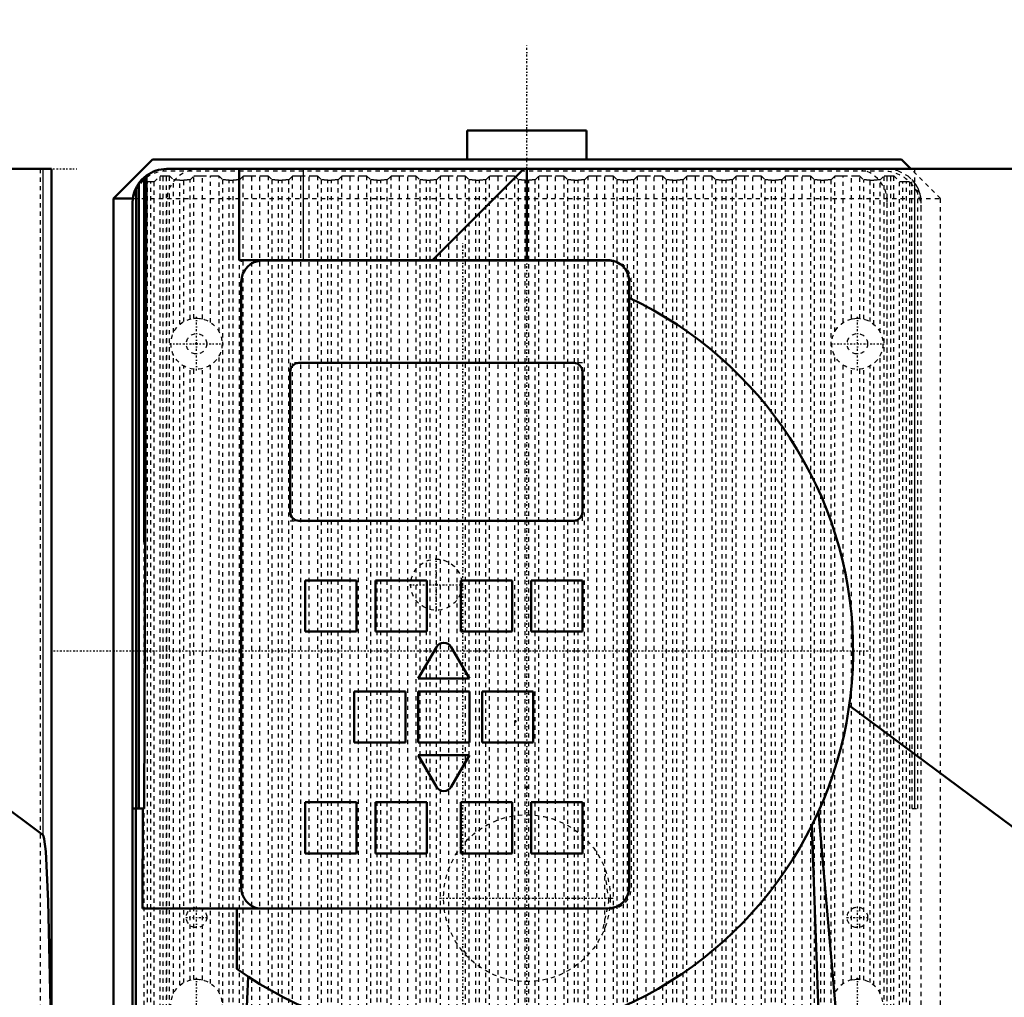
# Model space of a CAD drawing. Header units: millimetres. Extents: x -540 to 1165, y -175 to 1279.
# Tile 9 of 19: x 111 to 342, y 677 to 906. Entities that reach past the tile are written whole.
import ezdxf

# ---------------------------------------------------------------- set-up
doc = ezdxf.new("R2010")
doc.units = ezdxf.units.MM
doc.linetypes.add('Center', pattern=[1.5, 0.45, -0.5, 0.05, -0.5])
doc.linetypes.add('Dashed', pattern=[2, 1, -1])
for name, color, linetype, lineweight in [('2d ConnectionPoints', 7, 'Continuous', 50), ('AM_0', 7, 'Continuous', 50), ('AM_4', 3, 'Continuous', 25), ('AM_5', 3, 'Continuous', 25), ('AM_7', 7, 'Center', 25), ('AM_9', 6, 'Dashed', 25)]:
    doc.layers.add(name, color=color, linetype=linetype, lineweight=lineweight)
doc.dimstyles.new('ISO-25', dxfattribs={"dimtxt": 2.5, "dimasz": 2.5, "dimexe": 1.25, "dimexo": 0.625, "dimtad": 1, "dimtxsty": 'Standard', "dimcen": 2.5, "dimadec": 0, "dimazin": 0, "dimtfac": 1, "dimtmove": 0, "dimatfit": 3, "dimfxl": 1, "dimarcsym": 0})

# ---------------------------------------------------------------- blocks, each defined once
blk = doc.blocks.new('78_part_3__170_3_0_in_HSVP164161451021531101300230_3')
at = {"layer": 'AM_0'}
for p, q in [((241, 825.5), (176.5, 825.5)), ((174.5, 823.5), (174.5, 790.5)), ((243, 790.5), (243, 823.5)), ((176.5, 788.5), (241, 788.5))]:
    blk.add_line(p, q, dxfattribs=at)
for centre, start, end in [((176.5, 823.5), 90, 180), ((241, 823.5), 0, 90), ((176.5, 790.5), 180, 270), ((241, 790.5), 270, 0)]:
    blk.add_arc(centre, 2, start, end, dxfattribs=at)
blk = doc.blocks.new('79_part_1_3_0_in_HSVP164161451021531101300230_3')
at = {"layer": 'AM_0'}
for p, q in [((190, 774.5), (178, 774.5)), ((178, 774.5), (178, 762.5)), ((190, 762.5), (190, 774.5)), ((206.5, 774.5), (194.5, 774.5)), ((194.5, 774.5), (194.5, 762.5)), ((206.5, 762.5), (206.5, 774.5)), ((226.5, 774.5), (214.5, 774.5)), ((214.5, 774.5), (214.5, 762.5)), ((226.5, 762.5), (226.5, 774.5)), ((243, 774.5), (231, 774.5)), ((231, 774.5), (231, 762.5)), ((243, 762.5), (243, 774.5)), ((178, 762.5), (190, 762.5)), ((194.5, 762.5), (206.5, 762.5)), ((214.5, 762.5), (226.5, 762.5)), ((231, 762.5), (243, 762.5)), ((208.77, 758.89), (204.5, 751.5)), ((216.5, 751.5), (212.23, 758.89)), ((204.5, 751.5), (216.5, 751.5)), ((201.5, 748.5), (189.5, 748.5)), ((189.5, 748.5), (189.5, 736.5)), ((201.5, 736.5), (201.5, 748.5)), ((216.5, 748.5), (204.5, 748.5)), ((204.5, 748.5), (204.5, 736.5)), ((216.5, 736.5), (216.5, 748.5)), ((219.5, 748.5), (219.5, 736.5)), ((231.5, 748.5), (219.5, 748.5)), ((231.5, 736.5), (231.5, 748.5)), ((189.5, 736.5), (201.5, 736.5)), ((204.5, 736.5), (216.5, 736.5)), ((219.5, 736.5), (231.5, 736.5)), ((216.5, 733.5), (204.5, 733.5)), ((204.5, 733.5), (208.77, 726.11)), ((212.23, 726.11), (216.5, 733.5)), ((190, 722.5), (178, 722.5)), ((178, 722.5), (178, 710.5)), ((190, 710.5), (190, 722.5)), ((206.5, 722.5), (194.5, 722.5)), ((194.5, 722.5), (194.5, 710.5)), ((206.5, 710.5), (206.5, 722.5)), ((226.5, 722.5), (214.5, 722.5)), ((214.5, 722.5), (214.5, 710.5)), ((226.5, 710.5), (226.5, 722.5)), ((243, 722.5), (231, 722.5)), ((231, 722.5), (231, 710.5)), ((243, 710.5), (243, 722.5)), ((178, 710.5), (190, 710.5)), ((194.5, 710.5), (206.5, 710.5)), ((214.5, 710.5), (226.5, 710.5)), ((231, 710.5), (243, 710.5))]:
    blk.add_line(p, q, dxfattribs=at)
for centre, start, end in [((210.5, 757.89), 30, 150), ((210.5, 727.11), 210, 330)]:
    blk.add_arc(centre, 2, start, end, dxfattribs=at)
at = {"layer": 'AM_9'}
for p, q in [((176.5, 825.5), (174.5, 825.5)), ((174.5, 825.5), (174.5, 823.5)), ((243, 825.5), (241, 825.5)), ((243, 823.5), (243, 825.5)), ((174.5, 790.5), (174.5, 788.5)), ((243, 788.5), (243, 790.5)), ((174.5, 788.5), (176.5, 788.5)), ((241, 788.5), (243, 788.5))]:
    blk.add_line(p, q, dxfattribs=at)
blk = doc.blocks.new('80_part_2_3_0_in_HSVP164161451021531101300230_3')
at = {"layer": 'AM_0'}
for p, q in [((249.5, 849.5), (168, 849.5)), ((163, 844.5), (163, 702.5)), ((241, 825.5), (176.5, 825.5)), ((174.5, 823.5), (174.5, 790.5)), ((243, 790.5), (243, 823.5)), ((176.5, 788.5), (241, 788.5)), ((190, 774.5), (178, 774.5)), ((178, 774.5), (178, 762.5)), ((190, 762.5), (190, 774.5)), ((206.5, 774.5), (194.5, 774.5)), ((194.5, 774.5), (194.5, 762.5)), ((206.5, 762.5), (206.5, 774.5)), ((214.5, 774.5), (214.5, 762.5)), ((226.5, 774.5), (214.5, 774.5)), ((226.5, 762.5), (226.5, 774.5)), ((243, 774.5), (231, 774.5)), ((231, 774.5), (231, 762.5)), ((243, 762.5), (243, 774.5)), ((178, 762.5), (190, 762.5)), ((194.5, 762.5), (206.5, 762.5)), ((214.5, 762.5), (226.5, 762.5)), ((231, 762.5), (243, 762.5)), ((208.77, 758.89), (204.5, 751.5)), ((216.5, 751.5), (212.23, 758.89)), ((204.5, 751.5), (216.5, 751.5)), ((201.5, 748.5), (189.5, 748.5)), ((189.5, 748.5), (189.5, 736.5)), ((201.5, 736.5), (201.5, 748.5)), ((204.5, 748.5), (204.5, 736.5)), ((216.5, 748.5), (204.5, 748.5)), ((216.5, 736.5), (216.5, 748.5)), ((219.5, 748.5), (219.5, 736.5)), ((231.5, 748.5), (219.5, 748.5)), ((231.5, 736.5), (231.5, 748.5)), ((189.5, 736.5), (201.5, 736.5)), ((204.5, 736.5), (216.5, 736.5)), ((219.5, 736.5), (231.5, 736.5)), ((216.5, 733.5), (204.5, 733.5)), ((204.5, 733.5), (208.77, 726.11)), ((212.23, 726.11), (216.5, 733.5)), ((178, 722.5), (178, 710.5)), ((190, 722.5), (178, 722.5)), ((190, 710.5), (190, 722.5)), ((194.5, 722.5), (194.5, 710.5)), ((206.5, 722.5), (194.5, 722.5)), ((206.5, 710.5), (206.5, 722.5)), ((226.5, 722.5), (214.5, 722.5)), ((214.5, 722.5), (214.5, 710.5)), ((226.5, 710.5), (226.5, 722.5)), ((231, 722.5), (231, 710.5)), ((243, 722.5), (231, 722.5)), ((243, 710.5), (243, 722.5)), ((178, 710.5), (190, 710.5)), ((194.5, 710.5), (206.5, 710.5)), ((214.5, 710.5), (226.5, 710.5)), ((231, 710.5), (243, 710.5))]:
    blk.add_line(p, q, dxfattribs=at)
for centre, radius, start, end in [((168, 844.5), 5, 90, 180), ((249.5, 844.5), 5, 81.6129, 90), ((176.5, 823.5), 2, 90, 180), ((241, 823.5), 2, 0, 90), ((176.5, 790.5), 2, 180, 270), ((241, 790.5), 2, 270, 0), ((210.5, 757.89), 2, 30, 150), ((210.5, 727.11), 2, 210, 330), ((168, 702.5), 5, 180, 258.5217)]:
    blk.add_arc(centre, radius, start, end, dxfattribs=at)
at = {"layer": 'AM_9'}
for p, q in [((254.5, 702.5), (254.5, 844.5)), ((168, 697.5), (249.5, 697.5))]:
    blk.add_line(p, q, dxfattribs=at)
for centre, start, end in [((249.5, 844.5), 360, 81.6129), ((249.5, 702.5), 270, 0), ((168, 702.5), 258.5217, 270)]:
    blk.add_arc(centre, 5, start, end, dxfattribs=at)
blk = doc.blocks.new('81_Upper_Cover_2PumpDrive_210_3_0_in_HSVP164161451021531101300230_3')
at = {"layer": 'AM_0'}
for p, q in [((348.5, 871), (145.5, 871)), ((162.5, 871), (162.5, 849.6)), ((229.24, 871), (207.84, 849.6)), ((230, 849.6), (230, 871)), ((140.2, 868.99), (140.78, 869.46)), ((140.26, 783.46), (140.2, 868.99)), ((140.26, 721), (140.78, 869.46)), ((138.34, 721), (138.34, 866.56)), ((139, 721), (139, 867.66)), ((137.5, 863), (137.5, 590)), ((249, 849.6), (162.5, 849.6)), ((254, 702.6), (254, 844.6)), ((346.53, 714.78), (305.6, 745.17)), ((140.26, 721), (137.5, 721)), ((138.25, 586.4), (138.25, 721)), ((139.92, 721), (139.8, 697.6)), ((302.66, 671.02), (298.35, 720.26)), ((301.81, 581), (296.8, 717)), ((249, 697.6), (139.8, 697.6)), ((162, 697.6), (162, 683.41)), ((160.52, 581), (164.62, 681.62))]:
    blk.add_line(p, q, dxfattribs=at)
for points in [[(140.2, 868.99), (139.7, 868.51), (139.24, 867.98), (139, 867.66)], [(138.34, 866.56), (138.05, 865.93), (137.83, 865.27), (137.66, 864.59), (137.55, 863.9), (137.5, 863.2), (137.5, 863)], [(254, 844.6), (253.98, 845.04), (253.92, 845.47), (253.83, 845.89), (253.7, 846.31), (253.53, 846.71), (253.33, 847.1), (253.1, 847.47), (252.83, 847.81), (252.54, 848.14), (252.21, 848.43), (251.87, 848.7), (251.5, 848.93), (251.11, 849.13), (250.71, 849.3), (250.29, 849.43), (249.87, 849.52), (249.44, 849.58), (249, 849.6)]]:
    blk.add_lwpolyline(points, dxfattribs=at)
for centre, radius, start, end in [((145.5, 863), 8, 90, 126.1706), ((145.5, 863), 8, 144.3409, 153.539), ((215, 758), 91.5, 234.6032, 64.7715), ((249, 702.6), 5, 270, 0)]:
    blk.add_arc(centre, radius, start, end, dxfattribs=at)
at = {"layer": 'AM_4'}
for p, q in [((177.6, 849.6), (177.6, 871)), ((138.32, 586.25), (138.32, 721))]:
    blk.add_line(p, q, dxfattribs=at)
at = {"layer": 'AM_7'}
for p, q in [((224.08, 871), (354.43, 871)), ((215, 661.92), (215, 854.07)), ((208.75, 767.2), (208.75, 779.8)), ((202.45, 773.5), (215.05, 773.5)), ((118.93, 758), (311.07, 758))]:
    blk.add_line(p, q, dxfattribs=at)
at = {"layer": 'AM_9'}
for p, q in [((320.93, 871), (320.93, 721)), ((320.33, 721), (320.27, 868.54)), ((321, 721), (321, 867.66)), ((321.66, 721), (321.66, 866.56)), ((322.5, 671.02), (322.5, 863)), ((320.33, 721), (322.5, 721))]:
    blk.add_line(p, q, dxfattribs=at)
for points in [[(314.5, 871), (316.95, 870.62), (319.33, 869.38), (320.27, 868.54)], [(321, 867.66), (320.57, 868.21), (320.27, 868.54)], [(322.5, 863), (322.47, 863.7), (322.38, 864.39), (322.23, 865.07), (322.02, 865.74), (321.75, 866.38), (321.66, 866.56)]]:
    blk.add_lwpolyline(points, dxfattribs=at)
blk.add_circle((208.75, 773.5), 6, dxfattribs=at)
blk.add_arc((314.5, 863), 8, 26.461, 35.6591, dxfattribs=at)
blk = doc.blocks.new('82_Lower_Cover_2PumpDrive_2_3_0_in_HSVP164161451021531101300230_3')
at = {"layer": 'AM_0'}
blk.add_line((137.5, 862.5), (137.5, 721), dxfattribs=at)
at = {"layer": 'AM_7'}
for p, q in [((152.5, 823.7), (152.5, 836.3)), ((307.5, 823.7), (307.5, 836.3)), ((146.2, 830), (158.8, 830)), ((301.2, 830), (313.8, 830)), ((152.5, 668.7), (152.5, 681.3)), ((307.5, 668.7), (307.5, 681.3))]:
    blk.add_line(p, q, dxfattribs=at)
at = {"layer": 'AM_9'}
for p, q in [((142.6, 867.99), (143.98, 869.37)), ((143.98, 624.22), (143.98, 869.37)), ((144.68, 869.4), (145.5, 869.4)), ((144.68, 624.14), (144.68, 869.4)), ((313.5, 870.5), (145.5, 870.5)), ((145.5, 624.14), (145.5, 869.4)), ((146.2, 869.37), (147.12, 868.45)), ((146.2, 624.22), (146.2, 869.37)), ((147.12, 832.65), (147.12, 868.45)), ((148.62, 868.4), (149.51, 868.4)), ((148.62, 834.58), (148.62, 868.4)), ((149.51, 835.2), (149.51, 868.4)), ((151.01, 868.45), (151.89, 869.33)), ((151.01, 835.81), (151.01, 868.45)), ((151.89, 835.97), (151.89, 869.33)), ((153.88, 869.4), (155.8, 869.4)), ((153.88, 835.84), (153.88, 869.4)), ((155.8, 835.01), (155.8, 869.4)), ((157.8, 869.33), (158.68, 868.45)), ((157.8, 832.81), (157.8, 869.33)), ((158.68, 627.47), (158.68, 868.45)), ((160.18, 868.4), (161.07, 868.4)), ((160.18, 627.65), (160.18, 868.4)), ((161.07, 627.65), (161.07, 868.4)), ((162.57, 868.45), (163.45, 869.33)), ((162.57, 627.47), (162.57, 868.45)), ((163.45, 624.38), (163.45, 869.33)), ((165.45, 869.4), (167.37, 869.4)), ((165.45, 624.14), (165.45, 869.4)), ((167.37, 624.14), (167.37, 869.4)), ((169.36, 869.33), (170.24, 868.45)), ((169.36, 624.38), (169.36, 869.33)), ((170.24, 627.47), (170.24, 868.45)), ((171.74, 868.4), (172.63, 868.4)), ((171.74, 627.65), (171.74, 868.4)), ((172.63, 627.65), (172.63, 868.4)), ((174.13, 868.45), (175.01, 869.33)), ((174.13, 627.47), (174.13, 868.45)), ((175.01, 624.38), (175.01, 869.33)), ((177.01, 624.14), (177.01, 869.4)), ((177.01, 869.4), (178.93, 869.4)), ((178.93, 624.14), (178.93, 869.4)), ((180.93, 869.33), (181.81, 868.45)), ((180.93, 624.38), (180.93, 869.33)), ((181.81, 627.47), (181.81, 868.45)), ((183.31, 868.4), (184.19, 868.4)), ((183.31, 627.65), (183.31, 868.4)), ((184.19, 627.65), (184.19, 868.4)), ((185.69, 868.45), (186.57, 869.33)), ((185.69, 627.47), (185.69, 868.45)), ((186.57, 624.38), (186.57, 869.33)), ((188.57, 869.4), (190.49, 869.4)), ((188.57, 624.14), (188.57, 869.4)), ((190.49, 624.14), (190.49, 869.4)), ((192.49, 869.33), (193.37, 868.45)), ((192.49, 624.38), (192.49, 869.33)), ((193.37, 627.47), (193.37, 868.45)), ((194.87, 868.4), (195.76, 868.4)), ((194.87, 627.65), (194.87, 868.4)), ((195.76, 627.65), (195.76, 868.4)), ((197.26, 868.45), (198.14, 869.33)), ((197.26, 627.47), (197.26, 868.45)), ((198.14, 624.38), (198.14, 869.33)), ((200.13, 624.14), (200.13, 869.4)), ((200.13, 869.4), (202.05, 869.4)), ((202.05, 624.14), (202.05, 869.4)), ((204.05, 869.33), (204.93, 868.45)), ((204.05, 624.38), (204.05, 869.33)), ((204.93, 627.47), (204.93, 868.45)), ((206.43, 868.4), (207.32, 868.4)), ((206.43, 627.65), (206.43, 868.4)), ((207.32, 627.65), (207.32, 868.4)), ((208.82, 868.45), (209.7, 869.33)), ((208.82, 627.47), (208.82, 868.45)), ((209.7, 624.38), (209.7, 869.33)), ((211.7, 869.4), (213.62, 869.4)), ((211.7, 624.14), (211.7, 869.4)), ((213.62, 624.14), (213.62, 869.4)), ((215.61, 869.33), (216.49, 868.45)), ((215.61, 624.38), (215.61, 869.33)), ((216.49, 627.47), (216.49, 868.45)), ((217.99, 868.4), (218.88, 868.4)), ((217.99, 627.65), (217.99, 868.4)), ((218.88, 627.65), (218.88, 868.4)), ((220.38, 868.45), (221.26, 869.33)), ((220.38, 627.47), (220.38, 868.45)), ((221.26, 624.38), (221.26, 869.33)), ((223.26, 869.4), (225.18, 869.4)), ((223.26, 624.14), (223.26, 869.4)), ((225.18, 624.14), (225.18, 869.4)), ((227.18, 869.33), (228.06, 868.45)), ((227.18, 624.38), (227.18, 869.33)), ((228.06, 627.47), (228.06, 868.45)), ((229.56, 868.4), (230.44, 868.4)), ((229.56, 627.65), (229.56, 868.4)), ((230.44, 627.65), (230.44, 868.4)), ((231.94, 868.45), (232.82, 869.33)), ((231.94, 627.47), (231.94, 868.45)), ((232.82, 624.38), (232.82, 869.33)), ((234.82, 624.14), (234.82, 869.4)), ((234.82, 869.4), (236.74, 869.4)), ((236.74, 624.14), (236.74, 869.4)), ((238.74, 869.33), (239.62, 868.45)), ((238.74, 624.38), (238.74, 869.33)), ((239.62, 627.47), (239.62, 868.45)), ((241.12, 868.4), (242.01, 868.4)), ((241.12, 627.65), (241.12, 868.4)), ((242.01, 627.65), (242.01, 868.4)), ((243.51, 868.45), (244.39, 869.33)), ((243.51, 627.47), (243.51, 868.45)), ((244.39, 624.38), (244.39, 869.33)), ((246.38, 869.4), (248.3, 869.4)), ((246.38, 624.14), (246.38, 869.4)), ((248.3, 624.14), (248.3, 869.4)), ((250.3, 869.33), (251.18, 868.45)), ((250.3, 624.38), (250.3, 869.33)), ((251.18, 627.47), (251.18, 868.45)), ((252.68, 868.4), (253.57, 868.4)), ((252.68, 627.65), (252.68, 868.4)), ((253.57, 627.65), (253.57, 868.4)), ((255.07, 868.45), (255.95, 869.33)), ((255.07, 627.47), (255.07, 868.45)), ((255.95, 624.38), (255.95, 869.33)), ((257.95, 869.4), (259.87, 869.4)), ((257.95, 624.14), (257.95, 869.4)), ((259.87, 624.14), (259.87, 869.4)), ((261.86, 869.33), (262.74, 868.45)), ((261.86, 624.38), (261.86, 869.33)), ((262.74, 627.47), (262.74, 868.45)), ((264.24, 868.4), (265.13, 868.4)), ((264.24, 627.65), (264.24, 868.4)), ((265.13, 627.65), (265.13, 868.4)), ((266.63, 868.45), (267.51, 869.33)), ((266.63, 627.47), (266.63, 868.45)), ((267.51, 624.38), (267.51, 869.33)), ((269.51, 869.4), (271.43, 869.4)), ((269.51, 624.14), (269.51, 869.4)), ((271.43, 624.14), (271.43, 869.4)), ((273.43, 869.33), (274.31, 868.45)), ((273.43, 624.38), (273.43, 869.33)), ((274.31, 627.47), (274.31, 868.45)), ((275.81, 868.4), (276.69, 868.4)), ((275.81, 627.65), (275.81, 868.4)), ((276.69, 627.65), (276.69, 868.4)), ((278.19, 868.45), (279.07, 869.33)), ((278.19, 627.47), (278.19, 868.45)), ((279.07, 624.38), (279.07, 869.33)), ((281.07, 624.14), (281.07, 869.4)), ((281.07, 869.4), (282.99, 869.4)), ((282.99, 624.14), (282.99, 869.4)), ((284.99, 869.33), (285.87, 868.45)), ((284.99, 624.38), (284.99, 869.33)), ((285.87, 627.47), (285.87, 868.45)), ((287.37, 868.4), (288.26, 868.4)), ((287.37, 627.65), (287.37, 868.4)), ((288.26, 627.65), (288.26, 868.4)), ((289.76, 868.45), (290.64, 869.33)), ((289.76, 627.47), (289.76, 868.45)), ((290.64, 624.38), (290.64, 869.33)), ((292.63, 624.14), (292.63, 869.4)), ((292.63, 869.4), (294.55, 869.4)), ((294.55, 624.14), (294.55, 869.4)), ((296.55, 869.33), (297.43, 868.45)), ((296.55, 624.38), (296.55, 869.33)), ((297.43, 627.47), (297.43, 868.45)), ((298.93, 868.4), (299.82, 868.4)), ((298.93, 627.65), (298.93, 868.4)), ((299.82, 627.65), (299.82, 868.4)), ((301.32, 868.45), (302.2, 869.33)), ((301.32, 627.47), (301.32, 868.45)), ((302.2, 832.81), (302.2, 869.33)), ((304.2, 835.01), (304.2, 869.4)), ((304.2, 869.4), (306.12, 869.4)), ((306.12, 835.84), (306.12, 869.4)), ((308.11, 869.33), (308.99, 868.45)), ((308.11, 835.97), (308.11, 869.33)), ((308.99, 835.81), (308.99, 868.45)), ((310.49, 868.4), (311.38, 868.4)), ((310.49, 835.2), (310.49, 868.4)), ((311.38, 834.58), (311.38, 868.4)), ((312.88, 868.45), (313.8, 869.37)), ((312.88, 832.65), (312.88, 868.45)), ((313.8, 624.22), (313.8, 869.37)), ((314.5, 624.14), (314.5, 869.4)), ((314.5, 869.4), (315.32, 869.4)), ((315.32, 624.14), (315.32, 869.4)), ((316.02, 869.37), (317.4, 867.99)), ((316.02, 624.22), (316.02, 869.37)), ((139.94, 868.25), (140.2, 867.99)), ((140.2, 630.94), (140.2, 867.99)), ((141.8, 867.96), (141, 867.96)), ((141, 633.61), (141, 867.96)), ((141.8, 633.61), (141.8, 867.96)), ((142.6, 630.94), (142.6, 867.99)), ((317.4, 630.94), (317.4, 867.99)), ((319, 867.96), (318.2, 867.96)), ((318.2, 633.61), (318.2, 867.96)), ((319, 633.61), (319, 867.96)), ((319.8, 630.94), (319.8, 867.92)), ((322.5, 721), (322.5, 861.5)), ((147.12, 677.65), (147.12, 827.35)), ((157.8, 677.81), (157.8, 827.19)), ((302.2, 677.81), (302.2, 827.19)), ((312.88, 677.65), (312.88, 827.35)), ((148.62, 679.58), (148.62, 825.42)), ((149.51, 680.2), (149.51, 824.8)), ((155.8, 680.01), (155.8, 824.99)), ((304.2, 680.01), (304.2, 824.99)), ((310.49, 680.2), (310.49, 824.8)), ((311.38, 679.58), (311.38, 825.42)), ((151.01, 680.81), (151.01, 824.19)), ((151.89, 680.97), (151.89, 824.03)), ((153.88, 680.84), (153.88, 824.16)), ((306.12, 680.84), (306.12, 824.16)), ((308.11, 680.97), (308.11, 824.03)), ((308.99, 680.81), (308.99, 824.19))]:
    blk.add_line(p, q, dxfattribs=at)
for points in [[(143.98, 869.37), (143.99, 869.37), (144, 869.38), (144.01, 869.38), (144.03, 869.38), (144.06, 869.38), (144.09, 869.38), (144.12, 869.39), (144.16, 869.39), (144.2, 869.39), (144.25, 869.39), (144.3, 869.39), (144.35, 869.39), (144.41, 869.39), (144.46, 869.39), (144.52, 869.39), (144.58, 869.4), (144.64, 869.4), (144.68, 869.4)], [(145.5, 869.4), (145.56, 869.4), (145.62, 869.4), (145.68, 869.39), (145.74, 869.39), (145.79, 869.39), (145.85, 869.39), (145.9, 869.39), (145.95, 869.39), (145.99, 869.39), (146.03, 869.39), (146.07, 869.39), (146.1, 869.38), (146.13, 869.38), (146.15, 869.38), (146.17, 869.38), (146.19, 869.38), (146.19, 869.37), (146.2, 869.37)], [(148.62, 868.4), (148.49, 868.4), (148.36, 868.4), (148.23, 868.4), (148.11, 868.4), (147.98, 868.4), (147.87, 868.4), (147.76, 868.41), (147.65, 868.41), (147.56, 868.41), (147.47, 868.42), (147.39, 868.42), (147.32, 868.42), (147.26, 868.43), (147.21, 868.43), (147.17, 868.44), (147.14, 868.44), (147.12, 868.45), (147.12, 868.45)], [(151.01, 868.45), (151, 868.44), (150.97, 868.44), (150.94, 868.43), (150.9, 868.43), (150.84, 868.43), (150.78, 868.42), (150.7, 868.42), (150.62, 868.41), (150.53, 868.41), (150.43, 868.41), (150.32, 868.41), (150.21, 868.4), (150.09, 868.4), (149.97, 868.4), (149.84, 868.4), (149.72, 868.4), (149.59, 868.4), (149.51, 868.4)], [(151.89, 869.33), (151.9, 869.33), (151.93, 869.34), (151.97, 869.35), (152.03, 869.35), (152.1, 869.36), (152.19, 869.36), (152.29, 869.37), (152.4, 869.37), (152.52, 869.38), (152.65, 869.38), (152.8, 869.38), (152.95, 869.39), (153.1, 869.39), (153.27, 869.39), (153.43, 869.39), (153.61, 869.39), (153.78, 869.4), (153.88, 869.4)], [(155.8, 869.4), (155.98, 869.4), (156.15, 869.39), (156.32, 869.39), (156.49, 869.39), (156.65, 869.39), (156.8, 869.39), (156.95, 869.38), (157.09, 869.38), (157.22, 869.38), (157.34, 869.37), (157.44, 869.37), (157.54, 869.36), (157.62, 869.36), (157.68, 869.35), (157.73, 869.34), (157.77, 869.34), (157.8, 869.33), (157.8, 869.33)], [(160.18, 868.4), (160.05, 868.4), (159.92, 868.4), (159.79, 868.4), (159.67, 868.4), (159.55, 868.4), (159.43, 868.4), (159.32, 868.41), (159.22, 868.41), (159.12, 868.41), (159.03, 868.42), (158.95, 868.42), (158.88, 868.42), (158.82, 868.43), (158.77, 868.43), (158.73, 868.44), (158.7, 868.44), (158.69, 868.45), (158.68, 868.45)], [(162.57, 868.45), (162.56, 868.44), (162.54, 868.44), (162.5, 868.43), (162.46, 868.43), (162.41, 868.43), (162.34, 868.42), (162.27, 868.42), (162.18, 868.41), (162.09, 868.41), (161.99, 868.41), (161.89, 868.41), (161.77, 868.4), (161.66, 868.4), (161.53, 868.4), (161.41, 868.4), (161.28, 868.4), (161.15, 868.4), (161.07, 868.4)], [(163.45, 869.33), (163.46, 869.33), (163.49, 869.34), (163.53, 869.35), (163.59, 869.35), (163.66, 869.36), (163.75, 869.36), (163.85, 869.37), (163.96, 869.37), (164.08, 869.38), (164.22, 869.38), (164.36, 869.38), (164.51, 869.39), (164.67, 869.39), (164.83, 869.39), (165, 869.39), (165.17, 869.39), (165.34, 869.4), (165.45, 869.4)], [(167.37, 869.4), (167.54, 869.4), (167.71, 869.39), (167.88, 869.39), (168.05, 869.39), (168.21, 869.39), (168.37, 869.39), (168.51, 869.38), (168.65, 869.38), (168.78, 869.38), (168.9, 869.37), (169, 869.37), (169.1, 869.36), (169.18, 869.36), (169.24, 869.35), (169.3, 869.34), (169.34, 869.34), (169.36, 869.33), (169.36, 869.33)], [(171.74, 868.4), (171.61, 868.4), (171.48, 868.4), (171.36, 868.4), (171.23, 868.4), (171.11, 868.4), (170.99, 868.4), (170.88, 868.41), (170.78, 868.41), (170.68, 868.41), (170.59, 868.42), (170.51, 868.42), (170.44, 868.42), (170.38, 868.43), (170.33, 868.43), (170.29, 868.44), (170.27, 868.44), (170.25, 868.45), (170.24, 868.45)], [(174.13, 868.45), (174.12, 868.44), (174.1, 868.44), (174.07, 868.43), (174.02, 868.43), (173.97, 868.43), (173.9, 868.42), (173.83, 868.42), (173.75, 868.41), (173.65, 868.41), (173.56, 868.41), (173.45, 868.41), (173.34, 868.4), (173.22, 868.4), (173.1, 868.4), (172.97, 868.4), (172.84, 868.4), (172.71, 868.4), (172.63, 868.4)], [(175.01, 869.33), (175.02, 869.33), (175.05, 869.34), (175.1, 869.35), (175.16, 869.35), (175.23, 869.36), (175.31, 869.36), (175.41, 869.37), (175.52, 869.37), (175.65, 869.38), (175.78, 869.38), (175.92, 869.38), (176.07, 869.39), (176.23, 869.39), (176.39, 869.39), (176.56, 869.39), (176.73, 869.39), (176.9, 869.4), (177.01, 869.4)], [(178.93, 869.4), (179.1, 869.4), (179.28, 869.39), (179.45, 869.39), (179.61, 869.39), (179.77, 869.39), (179.93, 869.39), (180.08, 869.38), (180.21, 869.38), (180.34, 869.38), (180.46, 869.37), (180.57, 869.37), (180.66, 869.36), (180.74, 869.36), (180.81, 869.35), (180.86, 869.34), (180.9, 869.34), (180.92, 869.33), (180.93, 869.33)], [(183.31, 868.4), (183.18, 868.4), (183.05, 868.4), (182.92, 868.4), (182.79, 868.4), (182.67, 868.4), (182.56, 868.4), (182.45, 868.41), (182.34, 868.41), (182.25, 868.41), (182.16, 868.42), (182.08, 868.42), (182.01, 868.42), (181.95, 868.43), (181.9, 868.43), (181.86, 868.44), (181.83, 868.44), (181.81, 868.45), (181.81, 868.45)], [(185.69, 868.45), (185.68, 868.44), (185.66, 868.44), (185.63, 868.43), (185.58, 868.43), (185.53, 868.43), (185.47, 868.42), (185.39, 868.42), (185.31, 868.41), (185.22, 868.41), (185.12, 868.41), (185.01, 868.41), (184.9, 868.4), (184.78, 868.4), (184.66, 868.4), (184.53, 868.4), (184.4, 868.4), (184.27, 868.4), (184.19, 868.4)], [(186.57, 869.33), (186.59, 869.33), (186.62, 869.34), (186.66, 869.35), (186.72, 869.35), (186.79, 869.36), (186.88, 869.36), (186.97, 869.37), (187.09, 869.37), (187.21, 869.38), (187.34, 869.38), (187.48, 869.38), (187.63, 869.39), (187.79, 869.39), (187.95, 869.39), (188.12, 869.39), (188.29, 869.39), (188.47, 869.4), (188.57, 869.4)], [(190.49, 869.4), (190.66, 869.4), (190.84, 869.39), (191.01, 869.39), (191.17, 869.39), (191.34, 869.39), (191.49, 869.39), (191.64, 869.38), (191.78, 869.38), (191.9, 869.38), (192.02, 869.37), (192.13, 869.37), (192.22, 869.36), (192.3, 869.36), (192.37, 869.35), (192.42, 869.34), (192.46, 869.34), (192.48, 869.33), (192.49, 869.33)], [(194.87, 868.4), (194.74, 868.4), (194.61, 868.4), (194.48, 868.4), (194.36, 868.4), (194.23, 868.4), (194.12, 868.4), (194.01, 868.41), (193.9, 868.41), (193.81, 868.41), (193.72, 868.42), (193.64, 868.42), (193.57, 868.42), (193.51, 868.43), (193.46, 868.43), (193.42, 868.44), (193.39, 868.44), (193.37, 868.45), (193.37, 868.45)], [(197.26, 868.45), (197.25, 868.44), (197.22, 868.44), (197.19, 868.43), (197.15, 868.43), (197.09, 868.43), (197.03, 868.42), (196.95, 868.42), (196.87, 868.41), (196.78, 868.41), (196.68, 868.41), (196.57, 868.41), (196.46, 868.4), (196.34, 868.4), (196.22, 868.4), (196.09, 868.4), (195.97, 868.4), (195.84, 868.4), (195.76, 868.4)], [(198.14, 869.33), (198.15, 869.33), (198.18, 869.34), (198.22, 869.35), (198.28, 869.35), (198.35, 869.36), (198.44, 869.36), (198.54, 869.37), (198.65, 869.37), (198.77, 869.38), (198.9, 869.38), (199.05, 869.38), (199.2, 869.39), (199.35, 869.39), (199.52, 869.39), (199.68, 869.39), (199.86, 869.39), (200.03, 869.4), (200.13, 869.4)], [(202.05, 869.4), (202.23, 869.4), (202.4, 869.39), (202.57, 869.39), (202.74, 869.39), (202.9, 869.39), (203.05, 869.39), (203.2, 869.38), (203.34, 869.38), (203.47, 869.38), (203.59, 869.37), (203.69, 869.37), (203.79, 869.36), (203.87, 869.36), (203.93, 869.35), (203.98, 869.34), (204.02, 869.34), (204.05, 869.33), (204.05, 869.33)], [(206.43, 868.4), (206.3, 868.4), (206.17, 868.4), (206.04, 868.4), (205.92, 868.4), (205.8, 868.4), (205.68, 868.4), (205.57, 868.41), (205.47, 868.41), (205.37, 868.41), (205.28, 868.42), (205.2, 868.42), (205.13, 868.42), (205.07, 868.43), (205.02, 868.43), (204.98, 868.44), (204.95, 868.44), (204.94, 868.45), (204.93, 868.45)], [(208.82, 868.45), (208.81, 868.44), (208.79, 868.44), (208.75, 868.43), (208.71, 868.43), (208.66, 868.43), (208.59, 868.42), (208.52, 868.42), (208.43, 868.41), (208.34, 868.41), (208.24, 868.41), (208.14, 868.41), (208.02, 868.4), (207.91, 868.4), (207.78, 868.4), (207.66, 868.4), (207.53, 868.4), (207.4, 868.4), (207.32, 868.4)], [(209.7, 869.33), (209.71, 869.33), (209.74, 869.34), (209.78, 869.35), (209.84, 869.35), (209.91, 869.36), (210, 869.36), (210.1, 869.37), (210.21, 869.37), (210.33, 869.38), (210.47, 869.38), (210.61, 869.38), (210.76, 869.39), (210.92, 869.39), (211.08, 869.39), (211.25, 869.39), (211.42, 869.39), (211.59, 869.4), (211.7, 869.4)], [(213.62, 869.4), (213.79, 869.4), (213.96, 869.39), (214.13, 869.39), (214.3, 869.39), (214.46, 869.39), (214.62, 869.39), (214.76, 869.38), (214.9, 869.38), (215.03, 869.38), (215.15, 869.37), (215.25, 869.37), (215.35, 869.36), (215.43, 869.36), (215.49, 869.35), (215.55, 869.34), (215.59, 869.34), (215.61, 869.33), (215.61, 869.33)], [(217.99, 868.4), (217.86, 868.4), (217.73, 868.4), (217.61, 868.4), (217.48, 868.4), (217.36, 868.4), (217.24, 868.4), (217.13, 868.41), (217.03, 868.41), (216.93, 868.41), (216.84, 868.42), (216.76, 868.42), (216.69, 868.42), (216.63, 868.43), (216.58, 868.43), (216.54, 868.44), (216.52, 868.44), (216.5, 868.45), (216.49, 868.45)], [(220.38, 868.45), (220.37, 868.44), (220.35, 868.44), (220.32, 868.43), (220.27, 868.43), (220.22, 868.43), (220.15, 868.42), (220.08, 868.42), (220, 868.41), (219.9, 868.41), (219.81, 868.41), (219.7, 868.41), (219.59, 868.4), (219.47, 868.4), (219.35, 868.4), (219.22, 868.4), (219.09, 868.4), (218.96, 868.4), (218.88, 868.4)], [(221.26, 869.33), (221.27, 869.33), (221.3, 869.34), (221.35, 869.35), (221.41, 869.35), (221.48, 869.36), (221.56, 869.36), (221.66, 869.37), (221.77, 869.37), (221.9, 869.38), (222.03, 869.38), (222.17, 869.38), (222.32, 869.39), (222.48, 869.39), (222.64, 869.39), (222.81, 869.39), (222.98, 869.39), (223.15, 869.4), (223.26, 869.4)], [(225.18, 869.4), (225.35, 869.4), (225.53, 869.39), (225.7, 869.39), (225.86, 869.39), (226.02, 869.39), (226.18, 869.39), (226.33, 869.38), (226.46, 869.38), (226.59, 869.38), (226.71, 869.37), (226.82, 869.37), (226.91, 869.36), (226.99, 869.36), (227.06, 869.35), (227.11, 869.34), (227.15, 869.34), (227.17, 869.33), (227.18, 869.33)], [(229.56, 868.4), (229.43, 868.4), (229.3, 868.4), (229.17, 868.4), (229.04, 868.4), (228.92, 868.4), (228.81, 868.4), (228.7, 868.41), (228.59, 868.41), (228.5, 868.41), (228.41, 868.42), (228.33, 868.42), (228.26, 868.42), (228.2, 868.43), (228.15, 868.43), (228.11, 868.44), (228.08, 868.44), (228.06, 868.45), (228.06, 868.45)], [(231.94, 868.45), (231.93, 868.44), (231.91, 868.44), (231.88, 868.43), (231.83, 868.43), (231.78, 868.43), (231.72, 868.42), (231.64, 868.42), (231.56, 868.41), (231.47, 868.41), (231.37, 868.41), (231.26, 868.41), (231.15, 868.4), (231.03, 868.4), (230.91, 868.4), (230.78, 868.4), (230.65, 868.4), (230.52, 868.4), (230.44, 868.4)], [(232.82, 869.33), (232.84, 869.33), (232.87, 869.34), (232.91, 869.35), (232.97, 869.35), (233.04, 869.36), (233.13, 869.36), (233.22, 869.37), (233.34, 869.37), (233.46, 869.38), (233.59, 869.38), (233.73, 869.38), (233.88, 869.39), (234.04, 869.39), (234.2, 869.39), (234.37, 869.39), (234.54, 869.39), (234.72, 869.4), (234.82, 869.4)], [(236.74, 869.4), (236.91, 869.4), (237.09, 869.39), (237.26, 869.39), (237.42, 869.39), (237.59, 869.39), (237.74, 869.39), (237.89, 869.38), (238.03, 869.38), (238.15, 869.38), (238.27, 869.37), (238.38, 869.37), (238.47, 869.36), (238.55, 869.36), (238.62, 869.35), (238.67, 869.34), (238.71, 869.34), (238.73, 869.33), (238.74, 869.33)], [(241.12, 868.4), (240.99, 868.4), (240.86, 868.4), (240.73, 868.4), (240.61, 868.4), (240.48, 868.4), (240.37, 868.4), (240.26, 868.41), (240.15, 868.41), (240.06, 868.41), (239.97, 868.42), (239.89, 868.42), (239.82, 868.42), (239.76, 868.43), (239.71, 868.43), (239.67, 868.44), (239.64, 868.44), (239.62, 868.45), (239.62, 868.45)], [(243.51, 868.45), (243.5, 868.44), (243.47, 868.44), (243.44, 868.43), (243.4, 868.43), (243.34, 868.43), (243.28, 868.42), (243.2, 868.42), (243.12, 868.41), (243.03, 868.41), (242.93, 868.41), (242.82, 868.41), (242.71, 868.4), (242.59, 868.4), (242.47, 868.4), (242.34, 868.4), (242.22, 868.4), (242.09, 868.4), (242.01, 868.4)], [(244.39, 869.33), (244.4, 869.33), (244.43, 869.34), (244.47, 869.35), (244.53, 869.35), (244.6, 869.36), (244.69, 869.36), (244.79, 869.37), (244.9, 869.37), (245.02, 869.38), (245.15, 869.38), (245.3, 869.38), (245.45, 869.39), (245.6, 869.39), (245.77, 869.39), (245.93, 869.39), (246.11, 869.39), (246.28, 869.4), (246.38, 869.4)], [(248.3, 869.4), (248.48, 869.4), (248.65, 869.39), (248.82, 869.39), (248.99, 869.39), (249.15, 869.39), (249.3, 869.39), (249.45, 869.38), (249.59, 869.38), (249.72, 869.38), (249.84, 869.37), (249.94, 869.37), (250.04, 869.36), (250.12, 869.36), (250.18, 869.35), (250.23, 869.34), (250.27, 869.34), (250.3, 869.33), (250.3, 869.33)], [(252.68, 868.4), (252.55, 868.4), (252.42, 868.4), (252.29, 868.4), (252.17, 868.4), (252.05, 868.4), (251.93, 868.4), (251.82, 868.41), (251.72, 868.41), (251.62, 868.41), (251.53, 868.42), (251.45, 868.42), (251.38, 868.42), (251.32, 868.43), (251.27, 868.43), (251.23, 868.44), (251.2, 868.44), (251.19, 868.45), (251.18, 868.45)], [(255.07, 868.45), (255.06, 868.44), (255.04, 868.44), (255, 868.43), (254.96, 868.43), (254.91, 868.43), (254.84, 868.42), (254.77, 868.42), (254.68, 868.41), (254.59, 868.41), (254.49, 868.41), (254.39, 868.41), (254.27, 868.4), (254.16, 868.4), (254.03, 868.4), (253.91, 868.4), (253.78, 868.4), (253.65, 868.4), (253.57, 868.4)], [(255.95, 869.33), (255.96, 869.33), (255.99, 869.34), (256.03, 869.35), (256.09, 869.35), (256.16, 869.36), (256.25, 869.36), (256.35, 869.37), (256.46, 869.37), (256.58, 869.38), (256.72, 869.38), (256.86, 869.38), (257.01, 869.39), (257.17, 869.39), (257.33, 869.39), (257.5, 869.39), (257.67, 869.39), (257.84, 869.4), (257.95, 869.4)], [(259.87, 869.4), (260.04, 869.4), (260.21, 869.39), (260.38, 869.39), (260.55, 869.39), (260.71, 869.39), (260.87, 869.39), (261.01, 869.38), (261.15, 869.38), (261.28, 869.38), (261.4, 869.37), (261.5, 869.37), (261.6, 869.36), (261.68, 869.36), (261.74, 869.35), (261.8, 869.34), (261.84, 869.34), (261.86, 869.33), (261.86, 869.33)], [(264.24, 868.4), (264.11, 868.4), (263.98, 868.4), (263.86, 868.4), (263.73, 868.4), (263.61, 868.4), (263.49, 868.4), (263.38, 868.41), (263.28, 868.41), (263.18, 868.41), (263.09, 868.42), (263.01, 868.42), (262.94, 868.42), (262.88, 868.43), (262.83, 868.43), (262.79, 868.44), (262.77, 868.44), (262.75, 868.45), (262.74, 868.45)], [(266.63, 868.45), (266.62, 868.44), (266.6, 868.44), (266.57, 868.43), (266.52, 868.43), (266.47, 868.43), (266.4, 868.42), (266.33, 868.42), (266.25, 868.41), (266.15, 868.41), (266.06, 868.41), (265.95, 868.41), (265.84, 868.4), (265.72, 868.4), (265.6, 868.4), (265.47, 868.4), (265.34, 868.4), (265.21, 868.4), (265.13, 868.4)], [(267.51, 869.33), (267.52, 869.33), (267.55, 869.34), (267.6, 869.35), (267.66, 869.35), (267.73, 869.36), (267.81, 869.36), (267.91, 869.37), (268.02, 869.37), (268.15, 869.38), (268.28, 869.38), (268.42, 869.38), (268.57, 869.39), (268.73, 869.39), (268.89, 869.39), (269.06, 869.39), (269.23, 869.39), (269.4, 869.4), (269.51, 869.4)], [(271.43, 869.4), (271.6, 869.4), (271.78, 869.39), (271.95, 869.39), (272.11, 869.39), (272.27, 869.39), (272.43, 869.39), (272.58, 869.38), (272.71, 869.38), (272.84, 869.38), (272.96, 869.37), (273.07, 869.37), (273.16, 869.36), (273.24, 869.36), (273.31, 869.35), (273.36, 869.34), (273.4, 869.34), (273.42, 869.33), (273.43, 869.33)], [(275.81, 868.4), (275.68, 868.4), (275.55, 868.4), (275.42, 868.4), (275.29, 868.4), (275.17, 868.4), (275.06, 868.4), (274.95, 868.41), (274.84, 868.41), (274.75, 868.41), (274.66, 868.42), (274.58, 868.42), (274.51, 868.42), (274.45, 868.43), (274.4, 868.43), (274.36, 868.44), (274.33, 868.44), (274.31, 868.45), (274.31, 868.45)], [(278.19, 868.45), (278.18, 868.44), (278.16, 868.44), (278.13, 868.43), (278.08, 868.43), (278.03, 868.43), (277.97, 868.42), (277.89, 868.42), (277.81, 868.41), (277.72, 868.41), (277.62, 868.41), (277.51, 868.41), (277.4, 868.4), (277.28, 868.4), (277.16, 868.4), (277.03, 868.4), (276.9, 868.4), (276.77, 868.4), (276.69, 868.4)], [(279.07, 869.33), (279.09, 869.33), (279.12, 869.34), (279.16, 869.35), (279.22, 869.35), (279.29, 869.36), (279.38, 869.36), (279.47, 869.37), (279.59, 869.37), (279.71, 869.38), (279.84, 869.38), (279.98, 869.38), (280.13, 869.39), (280.29, 869.39), (280.45, 869.39), (280.62, 869.39), (280.79, 869.39), (280.97, 869.4), (281.07, 869.4)], [(282.99, 869.4), (283.16, 869.4), (283.34, 869.39), (283.51, 869.39), (283.67, 869.39), (283.84, 869.39), (283.99, 869.39), (284.14, 869.38), (284.28, 869.38), (284.4, 869.38), (284.52, 869.37), (284.63, 869.37), (284.72, 869.36), (284.8, 869.36), (284.87, 869.35), (284.92, 869.34), (284.96, 869.34), (284.98, 869.33), (284.99, 869.33)], [(287.37, 868.4), (287.24, 868.4), (287.11, 868.4), (286.98, 868.4), (286.86, 868.4), (286.73, 868.4), (286.62, 868.4), (286.51, 868.41), (286.4, 868.41), (286.31, 868.41), (286.22, 868.42), (286.14, 868.42), (286.07, 868.42), (286.01, 868.43), (285.96, 868.43), (285.92, 868.44), (285.89, 868.44), (285.87, 868.45), (285.87, 868.45)], [(289.76, 868.45), (289.75, 868.44), (289.72, 868.44), (289.69, 868.43), (289.65, 868.43), (289.59, 868.43), (289.53, 868.42), (289.45, 868.42), (289.37, 868.41), (289.28, 868.41), (289.18, 868.41), (289.07, 868.41), (288.96, 868.4), (288.84, 868.4), (288.72, 868.4), (288.59, 868.4), (288.47, 868.4), (288.34, 868.4), (288.26, 868.4)], [(290.64, 869.33), (290.65, 869.33), (290.68, 869.34), (290.72, 869.35), (290.78, 869.35), (290.85, 869.36), (290.94, 869.36), (291.04, 869.37), (291.15, 869.37), (291.27, 869.38), (291.4, 869.38), (291.55, 869.38), (291.7, 869.39), (291.85, 869.39), (292.02, 869.39), (292.18, 869.39), (292.36, 869.39), (292.53, 869.4), (292.63, 869.4)], [(294.55, 869.4), (294.73, 869.4), (294.9, 869.39), (295.07, 869.39), (295.24, 869.39), (295.4, 869.39), (295.55, 869.39), (295.7, 869.38), (295.84, 869.38), (295.97, 869.38), (296.09, 869.37), (296.19, 869.37), (296.29, 869.36), (296.37, 869.36), (296.43, 869.35), (296.48, 869.34), (296.52, 869.34), (296.55, 869.33), (296.55, 869.33)], [(298.93, 868.4), (298.8, 868.4), (298.67, 868.4), (298.54, 868.4), (298.42, 868.4), (298.3, 868.4), (298.18, 868.4), (298.07, 868.41), (297.97, 868.41), (297.87, 868.41), (297.78, 868.42), (297.7, 868.42), (297.63, 868.42), (297.57, 868.43), (297.52, 868.43), (297.48, 868.44), (297.45, 868.44), (297.44, 868.45), (297.43, 868.45)], [(301.32, 868.45), (301.31, 868.44), (301.29, 868.44), (301.25, 868.43), (301.21, 868.43), (301.16, 868.43), (301.09, 868.42), (301.02, 868.42), (300.93, 868.41), (300.84, 868.41), (300.74, 868.41), (300.64, 868.41), (300.52, 868.4), (300.41, 868.4), (300.28, 868.4), (300.16, 868.4), (300.03, 868.4), (299.9, 868.4), (299.82, 868.4)], [(302.2, 869.33), (302.21, 869.33), (302.24, 869.34), (302.28, 869.35), (302.34, 869.35), (302.41, 869.36), (302.5, 869.36), (302.6, 869.37), (302.71, 869.37), (302.83, 869.38), (302.97, 869.38), (303.11, 869.38), (303.26, 869.39), (303.42, 869.39), (303.58, 869.39), (303.75, 869.39), (303.92, 869.39), (304.09, 869.4), (304.2, 869.4)], [(306.12, 869.4), (306.29, 869.4), (306.46, 869.39), (306.63, 869.39), (306.8, 869.39), (306.96, 869.39), (307.12, 869.39), (307.26, 869.38), (307.4, 869.38), (307.53, 869.38), (307.65, 869.37), (307.75, 869.37), (307.85, 869.36), (307.93, 869.36), (307.99, 869.35), (308.05, 869.34), (308.09, 869.34), (308.11, 869.33), (308.11, 869.33)], [(310.49, 868.4), (310.36, 868.4), (310.23, 868.4), (310.11, 868.4), (309.98, 868.4), (309.86, 868.4), (309.74, 868.4), (309.63, 868.41), (309.53, 868.41), (309.43, 868.41), (309.34, 868.42), (309.26, 868.42), (309.19, 868.42), (309.13, 868.43), (309.08, 868.43), (309.04, 868.44), (309.02, 868.44), (309, 868.45), (308.99, 868.45)], [(312.88, 868.45), (312.87, 868.44), (312.85, 868.44), (312.82, 868.43), (312.77, 868.43), (312.72, 868.43), (312.65, 868.42), (312.58, 868.42), (312.5, 868.41), (312.4, 868.41), (312.31, 868.41), (312.2, 868.41), (312.09, 868.4), (311.97, 868.4), (311.85, 868.4), (311.72, 868.4), (311.59, 868.4), (311.46, 868.4), (311.38, 868.4)], [(313.8, 869.37), (313.81, 869.37), (313.82, 869.38), (313.83, 869.38), (313.86, 869.38), (313.88, 869.38), (313.91, 869.38), (313.95, 869.39), (313.98, 869.39), (314.03, 869.39), (314.07, 869.39), (314.12, 869.39), (314.18, 869.39), (314.23, 869.39), (314.29, 869.39), (314.35, 869.39), (314.41, 869.4), (314.47, 869.4), (314.5, 869.4)], [(315.32, 869.4), (315.38, 869.4), (315.44, 869.4), (315.5, 869.39), (315.56, 869.39), (315.62, 869.39), (315.67, 869.39), (315.72, 869.39), (315.77, 869.39), (315.82, 869.39), (315.86, 869.39), (315.89, 869.39), (315.93, 869.38), (315.95, 869.38), (315.98, 869.38), (316, 869.38), (316.01, 869.38), (316.02, 869.37), (316.02, 869.37)], [(141, 867.96), (140.93, 867.96), (140.86, 867.96), (140.79, 867.96), (140.72, 867.96), (140.66, 867.96), (140.6, 867.96), (140.54, 867.97), (140.48, 867.97), (140.43, 867.97), (140.38, 867.97), (140.34, 867.97), (140.3, 867.97), (140.27, 867.98), (140.24, 867.98), (140.22, 867.98), (140.21, 867.98), (140.2, 867.99), (140.2, 867.99)], [(142.6, 867.99), (142.59, 867.99), (142.58, 867.98), (142.56, 867.98), (142.54, 867.98), (142.51, 867.98), (142.48, 867.97), (142.44, 867.97), (142.39, 867.97), (142.34, 867.97), (142.29, 867.97), (142.23, 867.97), (142.17, 867.96), (142.11, 867.96), (142.04, 867.96), (141.98, 867.96), (141.91, 867.96), (141.84, 867.96), (141.8, 867.96)], [(318.2, 867.96), (318.13, 867.96), (318.06, 867.96), (318, 867.96), (317.93, 867.96), (317.87, 867.96), (317.8, 867.96), (317.74, 867.97), (317.69, 867.97), (317.64, 867.97), (317.59, 867.97), (317.55, 867.97), (317.51, 867.97), (317.48, 867.98), (317.45, 867.98), (317.43, 867.98), (317.42, 867.98), (317.41, 867.99), (317.4, 867.99)], [(319.75, 867.98), (319.72, 867.98), (319.68, 867.97), (319.65, 867.97), (319.6, 867.97), (319.55, 867.97), (319.5, 867.97), (319.44, 867.97), (319.38, 867.96), (319.32, 867.96), (319.26, 867.96), (319.19, 867.96), (319.12, 867.96), (319.05, 867.96), (319, 867.96)], [(151.89, 835.97), (152, 835.98), (152.32, 836), (152.82, 835.99), (153.43, 835.93), (153.88, 835.84)], [(306.12, 835.84), (306.21, 835.86), (306.88, 835.97), (307.43, 836), (307.5, 836)], [(307.5, 836), (307.84, 835.99), (308.08, 835.97), (308.11, 835.97)], [(151.89, 680.97), (152.02, 680.98), (152.37, 681), (152.88, 680.99), (153.5, 680.92), (153.88, 680.84)], [(306.12, 680.84), (306.21, 680.86), (306.88, 680.97), (307.43, 681), (307.5, 681)], [(307.5, 681), (307.84, 680.99), (308.08, 680.97), (308.11, 680.97)]]:
    blk.add_lwpolyline(points, dxfattribs=at)
for centre in [(152.5, 830), (307.5, 830), (152.5, 675)]:
    blk.add_circle(centre, 6, dxfattribs=at)
for centre, radius, start, end in [((145.5, 862.5), 8, 90, 180), ((313.5, 861.5), 9, 0, 90), ((307.5, 675), 6, 213.6168, 155.3449)]:
    blk.add_arc(centre, radius, start, end, dxfattribs=at)
blk = doc.blocks.new('83_9nyd1t4wpmkg9yrrj6og4twph________0_in_HSVP164161451021531101300230_3')
at = {"layer": 'AM_0'}
for p, q in [((216, 880), (244, 880)), ((216, 880), (216, 873.2)), ((244, 873.2), (244, 880)), ((142.15, 873.2), (133, 864.05)), ((142.15, 873.2), (317.85, 873.2)), ((320.05, 871), (317.85, 873.2)), ((133, 864.05), (133, 626)), ((133, 864.05), (137.65, 864.05))]:
    blk.add_line(p, q, dxfattribs=at)
at = {"layer": 'AM_7'}
for p, q in [((209.48, 700), (250.52, 700)), ((152.5, 692.98), (152.5, 698.02)), ((307.5, 692.98), (307.5, 698.02)), ((149.98, 695.5), (155.02, 695.5)), ((304.98, 695.5), (310.02, 695.5))]:
    blk.add_line(p, q, dxfattribs=at)
at = {"layer": 'AM_9'}
for p, q in [((327, 864.05), (320.05, 871)), ((137.65, 864.05), (327, 864.05)), ((327, 671.02), (327, 864.05)), ((145.5, 863.3), (145.5, 675.86)), ((314.5, 675.86), (314.5, 863.3)), ((215.11, 687.74), (216.03, 686.68))]:
    blk.add_line(p, q, dxfattribs=at)
blk.add_lwpolyline([(247.89, 692.89), (249.22, 699.2), (248.41, 705.6), (248.41, 705.62)], dxfattribs=at)
for centre, radius in [((152.5, 830), 2.4), ((307.5, 830), 2.4), ((230, 700), 19.55), ((152.5, 695.5), 2.4), ((307.5, 695.5), 2.4)]:
    blk.add_circle(centre, radius, dxfattribs=at)
for centre, start, end in [((153.2, 863.3), 90, 180), ((306.8, 863.3), 360, 90)]:
    blk.add_arc(centre, 7.7, start, end, dxfattribs=at)
blk = doc.blocks.new('86_Oval_flangeG_1___33_25_5_0_in_HSVP164161451021531101300230_3')
at = {"layer": 'AM_7'}
blk.add_line((230, -29.53), (230, 900), dxfattribs=at)
blk = doc.blocks.new('97_Upper_Cover_2PumpDrive_210_4_0_in_HSVP164161451021531101300230_3')
at = {"layer": 'AM_0'}
for p, q in [((118.5, 871), (-84.5, 871)), ((118.5, 871), (118.5, 671.05)), ((116.53, 714.78), (75.6, 745.17))]:
    blk.add_line(p, q, dxfattribs=at)
blk.add_lwpolyline([(116.53, 714.78), (116.58, 714.73), (116.65, 714.56), (116.81, 713.85), (117.13, 710.94), (117.73, 699.28), (118.37, 671.16), (118.37, 671.02)], dxfattribs=at)
at = {"layer": 'AM_4'}
blk.add_line((116.53, 714.78), (116.53, 871), dxfattribs=at)
at = {"layer": 'AM_7'}
blk.add_line((-5.92, 871), (124.43, 871), dxfattribs=at)
at = {"layer": 'AM_9'}
blk.add_line((115.87, 871), (115.87, 672.12), dxfattribs=at)
blk = doc.blocks.new('*D107')
at = {"layer": 'AM_5', "color": 0, "lineweight": -2}
for p, q in [((-355, 1145), (-520, 1145)), ((-520, 1115), (-520, 574.71)), ((-520, -85), (-520, 455.29)), ((250, -115), (-520, -115))]:
    blk.add_line(p, q, dxfattribs=at)
at = {"layer": 'AM_5', "color": 0}
for points in [[(-515, 1115), (-525, 1115), (-520, 1145)], [(-525, -85), (-515, -85), (-520, -115)]]:
    blk.add_solid(points, dxfattribs=at)
at = {"layer": 'Defpoints', "color": 0}
for p in [(-505, 1145), (-355, 1145), (250, -115)]:
    blk.add_point(p, dxfattribs=at)
at = {"layer": 'AM_5', "color": 0, "insert": (-520, 515), "char_height": 30, "attachment_point": 5, "rotation": 90}
blk.add_mtext('1260', dxfattribs=at)

msp = doc.modelspace()

# ---------------------------------------------------------------- linework, layer by layer
at = {"layer": '2d ConnectionPoints'}
for p in [(163, 849.5), (163, 849.5), (152.5, 830), (152.5, 830), (195.5, 818.5), (208.75, 773.5), (227.3, 741.5), (227.3, 741.5), (227.3, 741.5), (230, 726), (230, 726), (230, 726)]:
    msp.add_point(p, dxfattribs=at)

# ---------------------------------------------------------------- block references
for name in ['86_Oval_flangeG_1___33_25_5_0_in_HSVP164161451021531101300230_3', '83_9nyd1t4wpmkg9yrrj6og4twph________0_in_HSVP164161451021531101300230_3', '97_Upper_Cover_2PumpDrive_210_4_0_in_HSVP164161451021531101300230_3', '81_Upper_Cover_2PumpDrive_210_3_0_in_HSVP164161451021531101300230_3', '82_Lower_Cover_2PumpDrive_2_3_0_in_HSVP164161451021531101300230_3', '80_part_2_3_0_in_HSVP164161451021531101300230_3', '78_part_3__170_3_0_in_HSVP164161451021531101300230_3', '79_part_1_3_0_in_HSVP164161451021531101300230_3']:
    msp.add_blockref(name, (0, 0))

# ---------------------------------------------------------------- dimensions: what is measured, and where the dimension line sits
at = {"layer": 'AM_5'}
dim = msp.add_linear_dim(base=(-520, 1145), p1=(250, -115), p2=(-355, 1145), angle=90, text='1260', dimstyle='ISO-25', override={"dimtxt": 30, "dimasz": 30, "dimexe": 0, "dimexo": 0, "dimgap": 9}, dxfattribs=at)
dim.commit()
dim.dimension.update_dxf_attribs({"geometry": '*D107', "text_midpoint": (-520, 515), "dimtype": 160, "text_rotation": 90})

doc.saveas('drawing.dxf')
